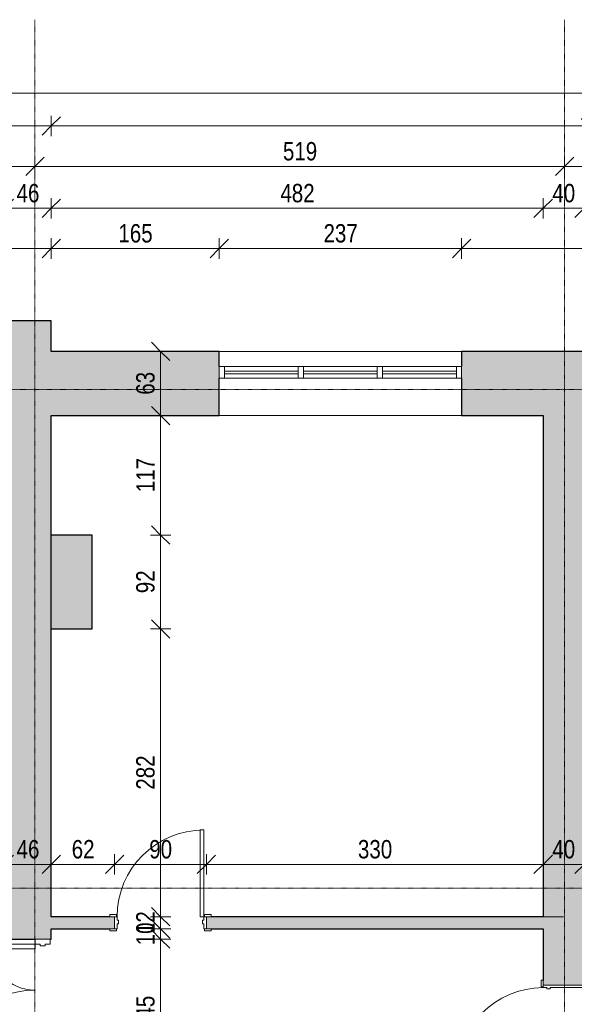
# Model space of a CAD drawing. Header units: centimetres. Extents: x 14852 to 18341, y -10824 to -8518.
# Tile 15 of 20: x 16810 to 17353, y -9483 to -8518. Entities that reach past the tile are written whole.
import ezdxf

# ---------------------------------------------------------------- set-up
doc = ezdxf.new("R2010")
doc.units = ezdxf.units.CM
doc.linetypes.add('Linia siatki', pattern=[0.9925, 0.47, -0.2175, 0.0875, -0.2175])
for name, color, linetype, lineweight in [('A-ANNO-DIMS', 211, 'Continuous', 9), ('A-ANNO-DIMS-100', 211, 'Continuous', 9), ('A-DOOR', 31, 'Continuous', 9), ('A-DOOR-FRAM', 31, 'Continuous', 18), ('A-GLAZ', 151, 'Continuous', 9), ('A-WALL', 113, 'Continuous', 9), ('A-WALL-PATT', 111, 'Continuous', 25), ('I-WALL', 2, 'Continuous', 9), ('S-GRID', 1, 'Continuous', 9)]:
    doc.layers.add(name, color=color, linetype=linetype, lineweight=lineweight)
doc.styles.add('Arial_1', font='arial.ttf', dxfattribs={"width": 0.8, "height": 18})
doc.dimstyles.new('Przekątna_-_1_8_mm_Arial', dxfattribs={"dimscale": 30.48, "dimtxt": 18.364669, "dimasz": 0.590551, "dimexe": 0.328084, "dimexo": 0.0625, "dimgap": 0.016404, "dimtad": 1, "dimdec": 0, "dimdsep": 46, "dimtxsty": 'Arial_1', "dimblk1": 'OBLIQUE', "dimblk2": 'OBLIQUE', "dimsah": 1, "dimcen": 0.09, "dimazin": 0, "dimtfac": 1, "dimtdec": 4, "dimtix": 1, "dimtmove": 0, "dimatfit": 3, "dimfxl": 0.328084, "dimfxlon": 1, "dimtvp": 1, "dimtolj": 1, "dimtzin": 0, "dimarcsym": 2})

# ---------------------------------------------------------------- blocks, each defined once
blk = doc.blocks.new('Drzwi-wewnętrzne-jednoskrzydłowe-dwupanelowe-drewniane - 900 x 2100mm-438152-6_Poziom posadzka II pietra inwentaryzacja')
at = {"layer": 'A-DOOR', "lineweight": 18}
for p, q in [((42.5, 90.68), (39, 90.68)), ((39, 90.68), (39, 5.68)), ((42.5, 5.68), (42.5, 90.68)), ((39, 5.68), (42.5, 5.68))]:
    blk.add_line(p, q, dxfattribs=at)
at = {"layer": 'A-DOOR'}
for p, q in [((-43.14, 7.68), (-49.64, 7.68)), ((-49.64, 7.68), (-49.64, 5.68)), ((-49.64, 5.68), (-43.14, 5.68)), ((-43.14, 5.68), (-43.14, 7.68)), ((49.63, 7.68), (43.13, 7.68)), ((43.13, 7.68), (43.13, 5.68)), ((43.13, 5.68), (49.63, 5.68)), ((49.63, 5.68), (49.63, 7.68)), ((-43.14, -6.32), (-49.64, -6.32)), ((-49.64, -6.32), (-49.64, -8.32)), ((-49.64, -8.32), (-43.14, -8.32)), ((-43.14, -8.32), (-43.14, -6.32)), ((49.63, -6.32), (43.13, -6.32)), ((43.13, -6.32), (43.13, -8.32)), ((43.13, -8.32), (49.63, -8.32)), ((49.63, -8.32), (49.63, -6.32))]:
    blk.add_line(p, q, dxfattribs=at)
blk.add_arc((42.5, 5.68), 85, 90, 180, dxfattribs=at)
at = {"layer": 'A-DOOR-FRAM'}
for p, q in [((-42.5, 5.68), (-45, 5.68)), ((-45, 5.68), (-45, -6.32)), ((-42.5, 2.18), (-42.5, 5.68)), ((-41.23, 2.18), (-42.5, 2.18)), ((-41.23, -1.31), (-41.23, 2.18)), ((42.5, 2.18), (41.23, 2.18)), ((41.23, 2.18), (41.23, -1.31)), ((42.5, 5.68), (42.5, 2.18)), ((45, 5.68), (42.5, 5.68)), ((45, -6.32), (45, 5.68)), ((-45, -6.32), (-42.5, -6.32)), ((-42.5, -6.32), (-42.5, -1.31)), ((-42.5, -1.31), (-41.23, -1.31)), ((41.23, -1.31), (42.5, -1.31)), ((42.5, -1.31), (42.5, -6.32)), ((42.5, -6.32), (45, -6.32))]:
    blk.add_line(p, q, dxfattribs=at)
blk = doc.blocks.new('Aluminum_2 szybowe - 160x140-603873-6_Poziom posadzka II pietra inwentaryzacja')
at = {"layer": 'A-GLAZ', "lineweight": 18}
for p, q in [((-132.08, 19.16), (-137.16, 19.16)), ((-137.16, 19.16), (-137.16, 7.73)), ((-132.08, 7.73), (-132.08, 19.16)), ((-59.7, 14.71), (-132.08, 14.71)), ((-132.08, 14.71), (-132.08, 12.17)), ((-132.08, 12.17), (-59.7, 12.17)), ((-54.62, 19.16), (-59.7, 19.16)), ((-59.7, 19.16), (-59.7, 7.73)), ((-59.7, 12.17), (-59.7, 14.71)), ((-54.62, 7.73), (-54.62, 19.16)), ((17.76, 14.71), (-54.62, 14.71)), ((-54.62, 14.71), (-54.62, 12.17)), ((-54.62, 12.17), (17.76, 12.17)), ((22.84, 19.16), (17.76, 19.16)), ((17.76, 19.16), (17.76, 7.73)), ((17.76, 12.17), (17.76, 14.71)), ((22.84, 7.73), (22.84, 19.16)), ((-137.16, 7.73), (-132.08, 7.73)), ((-59.7, 7.73), (-54.62, 7.73)), ((17.76, 7.73), (22.84, 7.73))]:
    blk.add_line(p, q, dxfattribs=at)
at = {"layer": 'A-GLAZ'}
for p, q in [((-132.08, 19.16), (-59.7, 19.16)), ((-54.62, 19.16), (17.76, 19.16)), ((-59.7, 7.73), (-132.08, 7.73)), ((17.76, 7.73), (-54.62, 7.73))]:
    blk.add_line(p, q, dxfattribs=at)
blk = doc.blocks.new('Drzwi-korytarz-niesymetryczne-wpuszczane - 1350 x 2000mm-591046-6_Poziom posadzka II pietra inwentaryzacja')
at = {"layer": 'A-DOOR', "lineweight": 18}
for p, q in [((-67.5, -6.365), (-67.5, 83.635)), ((-67.5, 83.635), (-63, 83.635)), ((-63, 83.635), (-63, -6.365)), ((67.5, 38.635), (63, 38.635)), ((63, 38.635), (63, -6.365)), ((67.5, -6.365), (67.5, 38.635)), ((-63, -6.365), (-67.5, -6.365)), ((63, -6.365), (67.5, -6.365))]:
    blk.add_line(p, q, dxfattribs=at)
at = {"layer": 'A-DOOR'}
for centre, radius, start, end in [((-67.5, -6.365), 90, 0, 90), ((67.5, -6.365), 45, 90, 180)]:
    blk.add_arc(centre, radius, start, end, dxfattribs=at)
at = {"layer": 'A-DOOR-FRAM'}
for p, q in [((-67.5, -6.365), (-72.5, -6.365)), ((-72.5, -6.365), (-72.5, -21.365)), ((-67.5, -11.34125), (-67.5, -6.365)), ((67.5, -6.365), (67.5, -11.34125)), ((72.5, -6.365), (67.5, -6.365)), ((72.5, -21.365), (72.5, -6.365)), ((-65.9125, -11.34125), (-67.5, -11.34125)), ((-67.5, -21.365), (-67.5, -16.44375)), ((-67.5, -16.44375), (-65.9125, -16.44375)), ((-65.9125, -16.44375), (-65.9125, -11.34125)), ((67.5, -11.34125), (65.9125, -11.34125)), ((65.9125, -11.34125), (65.9125, -16.44375)), ((65.9125, -16.44375), (67.5, -16.44375)), ((67.5, -16.44375), (67.5, -21.365)), ((-72.5, -21.365), (-67.5, -21.365)), ((67.5, -21.365), (72.5, -21.365))]:
    blk.add_line(p, q, dxfattribs=at)
blk = doc.blocks.new('Drzwi-wewnętrzne-jednoskrzydłowe-dwupanelowe-drewniane - 900 x 2100mm-613824-6_Poziom posadzka II pietra inwentaryzacja')
at = {"layer": 'A-DOOR'}
for p, q in [((-49.635, 22.3175), (-43.135, 22.3175)), ((-49.635, 20.3175), (-49.635, 22.3175)), ((-43.135, 20.3175), (-49.635, 20.3175)), ((-43.135, 22.3175), (-43.135, 20.3175)), ((43.135, 22.3175), (49.635, 22.3175)), ((43.135, 20.3175), (43.135, 22.3175)), ((49.635, 20.3175), (43.135, 20.3175)), ((49.635, 22.3175), (49.635, 20.3175)), ((-49.635, -19.6825), (-43.135, -19.6825)), ((-49.635, -21.6825), (-49.635, -19.6825)), ((-43.135, -21.6825), (-49.635, -21.6825)), ((-43.135, -19.6825), (-43.135, -21.6825)), ((43.135, -19.6825), (49.635, -19.6825)), ((43.135, -21.6825), (43.135, -19.6825)), ((49.635, -21.6825), (43.135, -21.6825)), ((49.635, -19.6825), (49.635, -21.6825))]:
    blk.add_line(p, q, dxfattribs=at)
at = {"layer": 'A-DOOR', "lineweight": 18}
for p, q in [((39, -19.6825), (42.5, -19.6825)), ((39, -104.6825), (39, -19.6825)), ((42.5, -19.6825), (42.5, -104.6825)), ((42.5, -104.6825), (39, -104.6825))]:
    blk.add_line(p, q, dxfattribs=at)
at = {"layer": 'A-DOOR'}
blk.add_arc((42.5, -19.6825), 85, 180, 270, dxfattribs=at)
at = {"layer": 'A-DOOR-FRAM'}
for p, q in [((-45, 20.3175), (-42.5, 20.3175)), ((-45, -19.6825), (-45, 20.3175)), ((-42.5, 20.3175), (-42.5, -12.69)), ((42.5, 20.3175), (45, 20.3175)), ((42.5, -12.69), (42.5, 20.3175)), ((45, 20.3175), (45, -19.6825)), ((-42.5, -12.69), (-41.23, -12.69)), ((-42.5, -16.1825), (-42.5, -19.6825)), ((-41.23, -16.1825), (-42.5, -16.1825)), ((-41.23, -12.69), (-41.23, -16.1825)), ((41.23, -12.69), (42.5, -12.69)), ((41.23, -16.1825), (41.23, -12.69)), ((42.5, -16.1825), (41.23, -16.1825)), ((42.5, -19.6825), (42.5, -16.1825)), ((-42.5, -19.6825), (-45, -19.6825)), ((45, -19.6825), (42.5, -19.6825))]:
    blk.add_line(p, q, dxfattribs=at)
blk = doc.blocks.new('DIMBLOCK6-6_Poziom posadzka II pietra inwentaryzacja')
at = {"layer": 'A-ANNO-DIMS-100'}
for p, q in [((16713.62, -8741.92), (16713.62, -8731.92)), ((16713.62, -8741.92), (16722.62, -8732.92)), ((16840.62, -8741.92), (16840.62, -8731.92)), ((16840.62, -8741.92), (16849.62, -8732.92)), ((16713.62, -8741.92), (16704.62, -8750.92)), ((16713.62, -8741.92), (16840.62, -8741.92)), ((16713.62, -8741.92), (16713.62, -8751.92)), ((16840.62, -8741.92), (16831.62, -8750.92)), ((16840.62, -8741.92), (16840.62, -8751.92))]:
    blk.add_line(p, q, dxfattribs=at)
at = {"layer": 'A-ANNO-DIMS-100', "color": 0, "insert": (16760.59, -8718.05), "char_height": 18, "width": 39.6677, "attachment_point": 1, "line_spacing_factor": 0.941778, "style": 'Arial_1'}
blk.add_mtext('127', dxfattribs=at)
blk = doc.blocks.new('_Oblique')
at = {"color": 0, "linetype": 'ByBlock', "lineweight": -2}
blk.add_line((-0.5, -0.5), (0.5, 0.5), dxfattribs=at)
blk = doc.blocks.new('DIMBLOCK7-6_Poziom posadzka II pietra inwentaryzacja')
at = {"layer": 'A-ANNO-DIMS-100'}
for p, q in [((16840.62, -8741.92), (16840.62, -8731.92)), ((16840.62, -8741.92), (16849.62, -8732.92)), ((17005.16, -8741.92), (17005.16, -8731.92)), ((17005.16, -8741.92), (17014.16, -8732.92)), ((16840.62, -8741.92), (16831.62, -8750.92)), ((16840.62, -8741.92), (17005.16, -8741.92)), ((16840.62, -8741.92), (16840.62, -8751.92)), ((17005.16, -8741.92), (16996.16, -8750.92)), ((17005.16, -8741.92), (17005.16, -8751.92))]:
    blk.add_line(p, q, dxfattribs=at)
at = {"layer": 'A-ANNO-DIMS-100', "color": 0, "insert": (16906.36, -8718.05), "char_height": 18, "width": 39.6677, "attachment_point": 1, "line_spacing_factor": 0.941778, "style": 'Arial_1'}
blk.add_mtext('165', dxfattribs=at)
blk = doc.blocks.new('DIMBLOCK8-6_Poziom posadzka II pietra inwentaryzacja')
at = {"layer": 'A-ANNO-DIMS-100'}
for p, q in [((17005.16, -8741.92), (17005.16, -8731.92)), ((17005.16, -8741.92), (17014.16, -8732.92)), ((17242.62, -8741.92), (17242.62, -8731.92)), ((17242.62, -8741.92), (17251.62, -8732.92)), ((17005.16, -8741.92), (16996.16, -8750.92)), ((17005.16, -8741.92), (17242.62, -8741.92)), ((17005.16, -8741.92), (17005.16, -8751.92)), ((17242.62, -8741.92), (17233.62, -8750.92)), ((17242.62, -8741.92), (17242.62, -8751.92))]:
    blk.add_line(p, q, dxfattribs=at)
at = {"layer": 'A-ANNO-DIMS-100', "color": 0, "insert": (17107.36, -8718.05), "char_height": 18, "width": 39.6677, "attachment_point": 1, "line_spacing_factor": 0.941778, "style": 'Arial_1'}
blk.add_mtext('237', dxfattribs=at)
blk = doc.blocks.new('DIMBLOCK9-6_Poziom posadzka II pietra inwentaryzacja')
at = {"layer": 'A-ANNO-DIMS-100'}
for p, q in [((17242.62, -8741.92), (17242.62, -8731.92)), ((17242.62, -8741.92), (17251.62, -8732.92)), ((17920.62, -8741.92), (17920.62, -8731.92)), ((17920.62, -8741.92), (17929.62, -8732.92)), ((17242.62, -8741.92), (17233.62, -8750.92)), ((17242.62, -8741.92), (17920.62, -8741.92)), ((17242.62, -8741.92), (17242.62, -8751.92)), ((17920.62, -8741.92), (17911.62, -8750.92)), ((17920.62, -8741.92), (17920.62, -8751.92))]:
    blk.add_line(p, q, dxfattribs=at)
at = {"layer": 'A-ANNO-DIMS-100', "color": 0, "insert": (17565.09, -8718.05), "char_height": 18, "width": 39.6677, "attachment_point": 1, "line_spacing_factor": 0.941778, "style": 'Arial_1'}
blk.add_mtext('678', dxfattribs=at)
blk = doc.blocks.new('DIMBLOCK18-6_Poziom posadzka II pietra inwentaryzacja')
at = {"layer": 'A-ANNO-DIMS-100'}
for p, q in [((16794.62, -8702.51), (16794.62, -8692.51)), ((16840.62, -8702.51), (16840.62, -8692.51)), ((16794.62, -8702.51), (16785.62, -8711.51)), ((16794.62, -8702.51), (16803.62, -8693.51)), ((16794.62, -8702.51), (16840.62, -8702.51)), ((16794.62, -8702.51), (16794.62, -8712.51)), ((16840.62, -8702.51), (16831.62, -8711.51)), ((16840.62, -8702.51), (16849.62, -8693.51)), ((16840.62, -8702.51), (16840.62, -8712.51))]:
    blk.add_line(p, q, dxfattribs=at)
at = {"layer": 'A-ANNO-DIMS-100', "color": 0, "insert": (16806.6, -8678.64), "char_height": 18, "width": 26.4451, "attachment_point": 1, "line_spacing_factor": 0.941778, "style": 'Arial_1'}
blk.add_mtext('46', dxfattribs=at)
blk = doc.blocks.new('DIMBLOCK19-6_Poziom posadzka II pietra inwentaryzacja')
at = {"layer": 'A-ANNO-DIMS-100'}
for p, q in [((16840.62, -8702.51), (16840.62, -8692.51)), ((17322.62, -8702.51), (17322.62, -8692.51)), ((16840.62, -8702.51), (16831.62, -8711.51)), ((16840.62, -8702.51), (16849.62, -8693.51)), ((16840.62, -8702.51), (17322.62, -8702.51)), ((16840.62, -8702.51), (16840.62, -8712.51)), ((17322.62, -8702.51), (17313.62, -8711.51)), ((17322.62, -8702.51), (17331.62, -8693.51)), ((17322.62, -8702.51), (17322.62, -8712.51))]:
    blk.add_line(p, q, dxfattribs=at)
at = {"layer": 'A-ANNO-DIMS-100', "color": 0, "insert": (17065.09, -8678.64), "char_height": 18, "width": 39.6677, "attachment_point": 1, "line_spacing_factor": 0.941778, "style": 'Arial_1'}
blk.add_mtext('482', dxfattribs=at)
blk = doc.blocks.new('DIMBLOCK20-6_Poziom posadzka II pietra inwentaryzacja')
at = {"layer": 'A-ANNO-DIMS-100'}
for p, q in [((17322.62, -8702.51), (17322.62, -8692.51)), ((17362.62, -8702.51), (17362.62, -8692.51)), ((17322.62, -8702.51), (17313.62, -8711.51)), ((17322.62, -8702.51), (17331.62, -8693.51)), ((17322.62, -8702.51), (17362.62, -8702.51)), ((17322.62, -8702.51), (17322.62, -8712.51)), ((17362.62, -8702.51), (17353.62, -8711.51)), ((17362.62, -8702.51), (17371.62, -8693.51)), ((17362.62, -8702.51), (17362.62, -8712.51))]:
    blk.add_line(p, q, dxfattribs=at)
at = {"layer": 'A-ANNO-DIMS-100', "color": 0, "insert": (17331.6, -8678.64), "char_height": 18, "width": 26.4451, "attachment_point": 1, "line_spacing_factor": 0.941778, "style": 'Arial_1'}
blk.add_mtext('40', dxfattribs=at)
blk = doc.blocks.new('DIMBLOCK27-6_Poziom posadzka II pietra inwentaryzacja')
at = {"layer": 'A-ANNO-DIMS-100'}
for p, q in [((16475.62, -8661.49), (16475.62, -8651.49)), ((16475.62, -8661.49), (16484.62, -8652.49)), ((16824.62, -8661.49), (16824.62, -8651.49)), ((16824.62, -8661.49), (16833.62, -8652.49)), ((16475.62, -8661.49), (16466.62, -8670.49)), ((16475.62, -8661.49), (16824.62, -8661.49)), ((16475.62, -8661.49), (16475.62, -8671.49)), ((16824.62, -8661.49), (16815.62, -8670.49)), ((16824.62, -8661.49), (16824.62, -8671.49))]:
    blk.add_line(p, q, dxfattribs=at)
at = {"layer": 'A-ANNO-DIMS-100', "color": 0, "insert": (16633.59, -8637.62), "char_height": 18, "width": 39.6677, "attachment_point": 1, "line_spacing_factor": 0.941778, "style": 'Arial_1'}
blk.add_mtext('349', dxfattribs=at)
blk = doc.blocks.new('DIMBLOCK28-6_Poziom posadzka II pietra inwentaryzacja')
at = {"layer": 'A-ANNO-DIMS-100'}
for p, q in [((16824.62, -8661.49), (16824.62, -8651.49)), ((16824.62, -8661.49), (16833.62, -8652.49)), ((17343.62, -8661.49), (17343.62, -8651.49)), ((17343.62, -8661.49), (17352.62, -8652.49)), ((16824.62, -8661.49), (16815.62, -8670.49)), ((16824.62, -8661.49), (17343.62, -8661.49)), ((16824.62, -8661.49), (16824.62, -8671.49)), ((17343.62, -8661.49), (17334.62, -8670.49)), ((17343.62, -8661.49), (17343.62, -8671.49))]:
    blk.add_line(p, q, dxfattribs=at)
at = {"layer": 'A-ANNO-DIMS-100', "color": 0, "insert": (17067.59, -8637.62), "char_height": 18, "width": 39.6677, "attachment_point": 1, "line_spacing_factor": 0.941778, "style": 'Arial_1'}
blk.add_mtext('519', dxfattribs=at)
blk = doc.blocks.new('DIMBLOCK29-6_Poziom posadzka II pietra inwentaryzacja')
at = {"layer": 'A-ANNO-DIMS-100'}
for p, q in [((17343.62, -8661.49), (17343.62, -8651.49)), ((17343.62, -8661.49), (17352.62, -8652.49)), ((17883.12, -8661.49), (17883.12, -8651.49)), ((17883.12, -8661.49), (17892.12, -8652.49)), ((17343.62, -8661.49), (17334.62, -8670.49)), ((17343.62, -8661.49), (17883.12, -8661.49)), ((17343.62, -8661.49), (17343.62, -8671.49)), ((17883.12, -8661.49), (17874.12, -8670.49)), ((17883.12, -8661.49), (17883.12, -8671.49))]:
    blk.add_line(p, q, dxfattribs=at)
at = {"layer": 'A-ANNO-DIMS-100', "color": 0, "insert": (17596.84, -8637.62), "char_height": 18, "width": 39.6677, "attachment_point": 1, "line_spacing_factor": 0.941778, "style": 'Arial_1'}
blk.add_mtext('540', dxfattribs=at)
blk = doc.blocks.new('DIMBLOCK32-6_Poziom posadzka II pietra inwentaryzacja')
at = {"layer": 'A-ANNO-DIMS-100'}
for p, q in [((16193.62, -8621.77), (16193.62, -8611.77)), ((16193.62, -8621.77), (16202.62, -8612.77)), ((16840.62, -8621.77), (16840.62, -8611.77)), ((16840.62, -8621.77), (16849.62, -8612.77)), ((16193.62, -8621.77), (16184.62, -8630.77)), ((16193.62, -8621.77), (16840.62, -8621.77)), ((16193.62, -8621.77), (16193.62, -8631.77)), ((16840.62, -8621.77), (16831.62, -8630.77)), ((16840.62, -8621.77), (16840.62, -8631.77))]:
    blk.add_line(p, q, dxfattribs=at)
at = {"layer": 'A-ANNO-DIMS-100', "color": 0, "insert": (16500.59, -8597.9), "char_height": 18, "width": 39.6677, "attachment_point": 1, "line_spacing_factor": 0.941778, "style": 'Arial_1'}
blk.add_mtext('647', dxfattribs=at)
blk = doc.blocks.new('DIMBLOCK33-6_Poziom posadzka II pietra inwentaryzacja')
at = {"layer": 'A-ANNO-DIMS-100'}
for p, q in [((16840.62, -8621.77), (16840.62, -8611.77)), ((16840.62, -8621.77), (16849.62, -8612.77)), ((17920.62, -8621.77), (17920.62, -8611.77)), ((17920.62, -8621.77), (17929.62, -8612.77)), ((16840.62, -8621.77), (16831.62, -8630.77)), ((16840.62, -8621.77), (17920.62, -8621.77)), ((16840.62, -8621.77), (16840.62, -8631.77)), ((17920.62, -8621.77), (17911.62, -8630.77)), ((17920.62, -8621.77), (17920.62, -8631.77))]:
    blk.add_line(p, q, dxfattribs=at)
at = {"layer": 'A-ANNO-DIMS-100', "color": 0, "insert": (17358.58, -8597.9), "char_height": 18, "width": 52.8902, "attachment_point": 1, "line_spacing_factor": 0.941778, "style": 'Arial_1'}
blk.add_mtext('1080', dxfattribs=at)
blk = doc.blocks.new('DIMBLOCK34-6_Poziom posadzka II pietra inwentaryzacja')
at = {"layer": 'A-ANNO-DIMS-100'}
for p, q in [((15120.62, -8589.69), (15120.62, -8579.69)), ((15120.62, -8589.69), (15129.62, -8580.69)), ((17920.62, -8589.69), (17920.62, -8579.69)), ((17920.62, -8589.69), (17929.62, -8580.69)), ((15120.62, -8589.69), (15111.62, -8598.69)), ((15120.62, -8589.69), (17920.62, -8589.69)), ((15120.62, -8589.69), (15120.62, -8599.69)), ((17920.62, -8589.69), (17911.62, -8598.69)), ((17920.62, -8589.69), (17920.62, -8599.69))]:
    blk.add_line(p, q, dxfattribs=at)
at = {"layer": 'A-ANNO-DIMS-100', "color": 0, "insert": (16498.58, -8565.83), "char_height": 18, "width": 52.8902, "attachment_point": 1, "line_spacing_factor": 0.941778, "style": 'Arial_1'}
blk.add_mtext('2800', dxfattribs=at)
blk = doc.blocks.new('DIMBLOCK158-6_Poziom posadzka II pietra inwentaryzacja')
at = {"layer": 'A-ANNO-DIMS-100'}
for p, q in [((16794.62, -9345.47), (16794.62, -9335.47)), ((16794.62, -9345.47), (16803.62, -9336.47)), ((16840.62, -9345.47), (16840.62, -9335.47)), ((16840.62, -9345.47), (16849.62, -9336.47)), ((16794.62, -9345.47), (16785.62, -9354.47)), ((16794.62, -9345.47), (16840.62, -9345.47)), ((16794.62, -9345.47), (16794.62, -9355.47)), ((16840.62, -9345.47), (16831.62, -9354.47)), ((16840.62, -9345.47), (16840.62, -9355.47))]:
    blk.add_line(p, q, dxfattribs=at)
at = {"layer": 'A-ANNO-DIMS-100', "color": 0, "insert": (16806.6, -9321.6), "char_height": 18, "width": 26.4451, "attachment_point": 1, "line_spacing_factor": 0.941778, "style": 'Arial_1'}
blk.add_mtext('46', dxfattribs=at)
blk = doc.blocks.new('DIMBLOCK159-6_Poziom posadzka II pietra inwentaryzacja')
at = {"layer": 'A-ANNO-DIMS-100'}
for p, q in [((16840.62, -9345.47), (16840.62, -9335.47)), ((16840.62, -9345.47), (16849.62, -9336.47)), ((16902.62, -9345.47), (16902.62, -9335.47)), ((16902.62, -9345.47), (16911.62, -9336.47)), ((16840.62, -9345.47), (16831.62, -9354.47)), ((16840.62, -9345.47), (16902.62, -9345.47)), ((16840.62, -9345.47), (16840.62, -9355.47)), ((16902.62, -9345.47), (16893.62, -9354.47)), ((16902.62, -9345.47), (16902.62, -9355.47))]:
    blk.add_line(p, q, dxfattribs=at)
at = {"layer": 'A-ANNO-DIMS-100', "color": 0, "insert": (16860.6, -9321.6), "char_height": 18, "width": 26.4451, "attachment_point": 1, "line_spacing_factor": 0.941778, "style": 'Arial_1'}
blk.add_mtext('62', dxfattribs=at)
blk = doc.blocks.new('DIMBLOCK160-6_Poziom posadzka II pietra inwentaryzacja')
at = {"layer": 'A-ANNO-DIMS-100'}
for p, q in [((16902.62, -9345.47), (16902.62, -9335.47)), ((16902.62, -9345.47), (16911.62, -9336.47)), ((16992.62, -9345.47), (16992.62, -9335.47)), ((16992.62, -9345.47), (17001.62, -9336.47)), ((16902.62, -9345.47), (16893.62, -9354.47)), ((16902.62, -9345.47), (16992.62, -9345.47)), ((16902.62, -9345.47), (16902.62, -9355.47)), ((16992.62, -9345.47), (16983.62, -9354.47)), ((16992.62, -9345.47), (16992.62, -9355.47))]:
    blk.add_line(p, q, dxfattribs=at)
at = {"layer": 'A-ANNO-DIMS-100', "color": 0, "insert": (16936.6, -9321.6), "char_height": 18, "width": 26.4451, "attachment_point": 1, "line_spacing_factor": 0.941778, "style": 'Arial_1'}
blk.add_mtext('90', dxfattribs=at)
blk = doc.blocks.new('DIMBLOCK161-6_Poziom posadzka II pietra inwentaryzacja')
at = {"layer": 'A-ANNO-DIMS-100'}
for p, q in [((16992.62, -9345.47), (16992.62, -9335.47)), ((16992.62, -9345.47), (17001.62, -9336.47)), ((17322.62, -9345.47), (17322.62, -9335.47)), ((17322.62, -9345.47), (17331.62, -9336.47)), ((16992.62, -9345.47), (16983.62, -9354.47)), ((16992.62, -9345.47), (17322.62, -9345.47)), ((16992.62, -9345.47), (16992.62, -9355.47)), ((17322.62, -9345.47), (17313.62, -9354.47)), ((17322.62, -9345.47), (17322.62, -9355.47))]:
    blk.add_line(p, q, dxfattribs=at)
at = {"layer": 'A-ANNO-DIMS-100', "color": 0, "insert": (17141.09, -9321.6), "char_height": 18, "width": 39.6677, "attachment_point": 1, "line_spacing_factor": 0.941778, "style": 'Arial_1'}
blk.add_mtext('330', dxfattribs=at)
blk = doc.blocks.new('DIMBLOCK162-6_Poziom posadzka II pietra inwentaryzacja')
at = {"layer": 'A-ANNO-DIMS-100'}
for p, q in [((17322.62, -9345.47), (17322.62, -9335.47)), ((17322.62, -9345.47), (17331.62, -9336.47)), ((17362.62, -9345.47), (17362.62, -9335.47)), ((17362.62, -9345.47), (17371.62, -9336.47)), ((17322.62, -9345.47), (17313.62, -9354.47)), ((17322.62, -9345.47), (17362.62, -9345.47)), ((17322.62, -9345.47), (17322.62, -9355.47)), ((17362.62, -9345.47), (17353.62, -9354.47)), ((17362.62, -9345.47), (17362.62, -9355.47))]:
    blk.add_line(p, q, dxfattribs=at)
at = {"layer": 'A-ANNO-DIMS-100', "color": 0, "insert": (17331.6, -9321.6), "char_height": 18, "width": 26.4451, "attachment_point": 1, "line_spacing_factor": 0.941778, "style": 'Arial_1'}
blk.add_mtext('40', dxfattribs=at)
blk = doc.blocks.new('DIMBLOCK249-6_Poziom posadzka II pietra inwentaryzacja')
at = {"layer": 'A-ANNO-DIMS-100'}
for p, q in [((16947.65, -9418.71), (16938.65, -9409.71)), ((16947.65, -9418.71), (16937.65, -9418.71)), ((16947.65, -9563.71), (16947.65, -9418.71)), ((16947.65, -9418.71), (16956.65, -9427.71)), ((16947.65, -9418.71), (16957.65, -9418.71)), ((16947.65, -9563.71), (16938.65, -9554.71)), ((16947.65, -9563.71), (16937.65, -9563.71)), ((16947.65, -9563.71), (16956.65, -9572.71)), ((16947.65, -9563.71), (16957.65, -9563.71))]:
    blk.add_line(p, q, dxfattribs=at)
at = {"layer": 'A-ANNO-DIMS-100', "color": 0, "insert": (16923.78, -9507.74), "char_height": 18, "width": 39.6677, "attachment_point": 1, "rotation": 90, "line_spacing_factor": 0.941778, "style": 'Arial_1'}
blk.add_mtext('145', dxfattribs=at)
blk = doc.blocks.new('DIMBLOCK250-6_Poziom posadzka II pietra inwentaryzacja')
at = {"layer": 'A-ANNO-DIMS-100'}
for p, q in [((16947.65, -9408.71), (16938.65, -9399.71)), ((16947.65, -9408.71), (16937.65, -9408.71)), ((16947.65, -9418.71), (16938.65, -9409.71)), ((16947.65, -9418.71), (16947.65, -9408.71)), ((16947.65, -9408.71), (16956.65, -9417.71)), ((16947.65, -9408.71), (16957.65, -9408.71)), ((16947.65, -9418.71), (16937.65, -9418.71)), ((16947.65, -9418.71), (16956.65, -9427.71)), ((16947.65, -9418.71), (16957.65, -9418.71))]:
    blk.add_line(p, q, dxfattribs=at)
at = {"layer": 'A-ANNO-DIMS-100', "color": 0, "insert": (16923.78, -9424.73), "char_height": 18, "width": 26.4451, "attachment_point": 1, "rotation": 90, "line_spacing_factor": 0.941778, "style": 'Arial_1'}
blk.add_mtext('10', dxfattribs=at)
blk = doc.blocks.new('DIMBLOCK251-6_Poziom posadzka II pietra inwentaryzacja')
at = {"layer": 'A-ANNO-DIMS-100'}
for p, q in [((16947.65, -9396.71), (16938.65, -9387.71)), ((16947.65, -9396.71), (16937.65, -9396.71)), ((16947.65, -9408.71), (16947.65, -9396.71)), ((16947.65, -9396.71), (16956.65, -9405.71)), ((16947.65, -9396.71), (16957.65, -9396.71)), ((16947.65, -9408.71), (16938.65, -9399.71)), ((16947.65, -9408.71), (16937.65, -9408.71)), ((16947.65, -9408.71), (16956.65, -9417.71)), ((16947.65, -9408.71), (16957.65, -9408.71))]:
    blk.add_line(p, q, dxfattribs=at)
at = {"layer": 'A-ANNO-DIMS-100', "color": 0, "insert": (16923.78, -9413.73), "char_height": 18, "width": 26.4451, "attachment_point": 1, "rotation": 90, "line_spacing_factor": 0.941778, "style": 'Arial_1'}
blk.add_mtext('12', dxfattribs=at)
blk = doc.blocks.new('DIMBLOCK252-6_Poziom posadzka II pietra inwentaryzacja')
at = {"layer": 'A-ANNO-DIMS-100'}
for p, q in [((16947.65, -9114.71), (16938.65, -9105.71)), ((16947.65, -9114.71), (16937.65, -9114.71)), ((16947.65, -9396.71), (16947.65, -9114.71)), ((16947.65, -9114.71), (16956.65, -9123.71)), ((16947.65, -9114.71), (16957.65, -9114.71)), ((16947.65, -9396.71), (16938.65, -9387.71)), ((16947.65, -9396.71), (16937.65, -9396.71)), ((16947.65, -9396.71), (16956.65, -9405.71)), ((16947.65, -9396.71), (16957.65, -9396.71))]:
    blk.add_line(p, q, dxfattribs=at)
at = {"layer": 'A-ANNO-DIMS-100', "color": 0, "insert": (16923.78, -9272.24), "char_height": 18, "width": 39.6677, "attachment_point": 1, "rotation": 90, "line_spacing_factor": 0.941778, "style": 'Arial_1'}
blk.add_mtext('282', dxfattribs=at)
blk = doc.blocks.new('DIMBLOCK253-6_Poziom posadzka II pietra inwentaryzacja')
at = {"layer": 'A-ANNO-DIMS-100'}
for p, q in [((16947.65, -9022.71), (16938.65, -9013.71)), ((16947.65, -9022.71), (16937.65, -9022.71)), ((16947.65, -9114.71), (16947.65, -9022.71)), ((16947.65, -9022.71), (16956.65, -9031.71)), ((16947.65, -9022.71), (16957.65, -9022.71)), ((16947.65, -9114.71), (16938.65, -9105.71)), ((16947.65, -9114.71), (16937.65, -9114.71)), ((16947.65, -9114.71), (16956.65, -9123.71)), ((16947.65, -9114.71), (16957.65, -9114.71))]:
    blk.add_line(p, q, dxfattribs=at)
at = {"layer": 'A-ANNO-DIMS-100', "color": 0, "insert": (16923.78, -9079.73), "char_height": 18, "width": 26.4451, "attachment_point": 1, "rotation": 90, "line_spacing_factor": 0.941778, "style": 'Arial_1'}
blk.add_mtext('92', dxfattribs=at)
blk = doc.blocks.new('DIMBLOCK254-6_Poziom posadzka II pietra inwentaryzacja')
at = {"layer": 'A-ANNO-DIMS-100'}
for p, q in [((16947.65, -8905.71), (16938.65, -8896.71)), ((16947.65, -8905.71), (16937.65, -8905.71)), ((16947.65, -9022.71), (16947.65, -8905.71)), ((16947.65, -8905.71), (16956.65, -8914.71)), ((16947.65, -8905.71), (16957.65, -8905.71)), ((16947.65, -9022.71), (16938.65, -9013.71)), ((16947.65, -9022.71), (16937.65, -9022.71)), ((16947.65, -9022.71), (16956.65, -9031.71)), ((16947.65, -9022.71), (16957.65, -9022.71))]:
    blk.add_line(p, q, dxfattribs=at)
at = {"layer": 'A-ANNO-DIMS-100', "color": 0, "insert": (16923.78, -8980.74), "char_height": 18, "width": 39.6677, "attachment_point": 1, "rotation": 90, "line_spacing_factor": 0.941778, "style": 'Arial_1'}
blk.add_mtext('117', dxfattribs=at)
blk = doc.blocks.new('DIMBLOCK255-6_Poziom posadzka II pietra inwentaryzacja')
at = {"layer": 'A-ANNO-DIMS-100'}
for p, q in [((16947.65, -8842.71), (16938.65, -8833.71)), ((16947.65, -8842.71), (16937.65, -8842.71)), ((16947.65, -8905.71), (16947.65, -8842.71)), ((16947.65, -8842.71), (16956.65, -8851.71)), ((16947.65, -8842.71), (16957.65, -8842.71)), ((16947.65, -8905.71), (16938.65, -8896.71)), ((16947.65, -8905.71), (16937.65, -8905.71)), ((16947.65, -8905.71), (16956.65, -8914.71)), ((16947.65, -8905.71), (16957.65, -8905.71))]:
    blk.add_line(p, q, dxfattribs=at)
at = {"layer": 'A-ANNO-DIMS-100', "color": 0, "insert": (16923.78, -8885.23), "char_height": 18, "width": 26.4451, "attachment_point": 1, "rotation": 90, "line_spacing_factor": 0.941778, "style": 'Arial_1'}
blk.add_mtext('63', dxfattribs=at)

msp = doc.modelspace()

# ---------------------------------------------------------------- hatches: boundary and pattern name
at = {"layer": 'A-WALL-PATT', "lineweight": 9}
h = msp.add_hatch(color=256, dxfattribs=at)
h.paths.add_polyline_path([(16794.62, -10352.71), (16840.62, -10352.71), (16840.62, -9563.71), (16794.62, -9563.71), (16794.62, -10350.71)])
h.paths.add_polyline_path([(16839.62, -9418.71), (16840.62, -9418.71), (16840.62, -8812.71), (16794.62, -8812.71), (16794.62, -9418.71), (16834.7, -9418.71)])
h = msp.add_hatch(color=256, dxfattribs=at)
h.paths.add_polyline_path([(17340.62, -8905.71), (17340.62, -8842.71), (17242.62, -8842.71), (17242.62, -8905.71), (17322.62, -8905.71)])
h.paths.add_polyline_path([(16840.62, -8905.71), (17005.16, -8905.71), (17005.16, -8842.71), (16840.62, -8842.71), (16840.62, -8869.14)])
for points in [[(17857.62, -8905.71), (17857.62, -8842.71), (17340.62, -8842.71), (17340.62, -8905.71), (17499.49, -8905.71)], [(16880.62, -9114.71), (16880.62, -9022.71), (16840.62, -9022.71), (16840.62, -9114.71)]]:
    msp.add_hatch(color=256, dxfattribs=at).paths.add_polyline_path(points)
h = msp.add_hatch(color=256, dxfattribs=at)
h.paths.add_polyline_path([(17342.62, -10352.71), (17362.62, -10352.71), (17362.62, -9553.71), (17322.62, -9553.71), (17322.62, -10352.71)])
h.paths.add_polyline_path([(17326.12, -9463.71), (17362.62, -9463.71), (17362.62, -9408.71), (17322.62, -9408.71), (17322.62, -9463.71)])
h.paths.add_polyline_path([(17362.62, -9396.71), (17362.62, -8905.71), (17322.62, -8905.71), (17322.62, -9396.71), (17342.62, -9396.71)])
h = msp.add_hatch(color=256, dxfattribs=at)
h.paths.add_polyline_path([(17322.62, -9408.71), (17342.62, -9408.71), (17342.62, -9396.71), (16992.62, -9396.71), (16992.62, -9408.71), (17274.41, -9408.71)])
h.paths.add_polyline_path([(16897.99, -9408.71), (16902.62, -9408.71), (16902.62, -9396.71), (16840.62, -9396.71), (16840.62, -9408.71)])
h = msp.add_hatch(color=256, dxfattribs=at)
h.paths.add_polyline_path([(17499.49, -9408.71), (17603.95, -9408.71), (17603.95, -9396.71), (17463.95, -9396.71), (17463.95, -9408.71), (17468.59, -9408.71)])
h.paths.add_polyline_path([(17342.62, -9408.71), (17373.95, -9408.71), (17373.95, -9396.71), (17342.62, -9396.71)])

# ---------------------------------------------------------------- linework, layer by layer
at = {"layer": 'A-WALL', "lineweight": 25}
for p, q in [((16840.62, -8812.71), (16713.62, -8812.71)), ((16840.62, -8842.71), (16840.62, -8812.71)), ((17005.16, -8842.71), (16840.62, -8842.71)), ((17005.16, -8857.71), (17005.16, -8842.71)), ((17920.62, -8842.71), (17242.62, -8842.71)), ((17242.62, -8842.71), (17242.62, -8857.71)), ((17005.16, -8905.71), (17005.16, -8869.14)), ((17242.62, -8869.14), (17242.62, -8905.71)), ((16840.62, -9396.71), (16840.62, -8905.71)), ((16840.62, -8905.71), (17005.16, -8905.71)), ((17242.62, -8905.71), (17322.62, -8905.71)), ((16897.99, -9396.71), (16840.62, -9396.71)), ((17322.62, -9396.71), (16997.26, -9396.71)), ((16840.62, -9418.71), (16840.62, -9408.71)), ((16840.62, -9408.71), (16897.99, -9408.71)), ((16997.26, -9408.71), (17322.62, -9408.71)), ((16794.62, -9418.71), (16824.62, -9418.71)), ((16839.62, -9418.71), (16840.62, -9418.71))]:
    msp.add_line(p, q, dxfattribs=at)
at = {"layer": 'A-WALL'}
for p, q in [((17005.16, -8842.71), (17242.62, -8842.71)), ((17242.62, -8905.71), (17005.16, -8905.71)), ((17322.62, -9396.71), (17342.62, -9396.71))]:
    msp.add_line(p, q, dxfattribs=at)
at = {"layer": 'I-WALL', "lineweight": 25}
for p, q in [((17322.62, -8905.71), (17322.62, -9396.71)), ((16880.62, -9022.71), (16840.62, -9022.71)), ((16880.62, -9114.71), (16880.62, -9022.71)), ((16840.62, -9114.71), (16880.62, -9114.71)), ((17322.62, -9408.71), (17322.62, -9459.08))]:
    msp.add_line(p, q, dxfattribs=at)
at = {"layer": 'S-GRID', "linetype": 'Linia siatki'}
for p, q in [((16824.62, -8517.72), (16824.62, -10764.35)), ((17343.62, -8517.72), (17343.62, -10764.35)), ((14852.38, -8880.21), (18281.26, -8880.21)), ((14852.38, -9368.71), (18281.26, -9368.71))]:
    msp.add_line(p, q, dxfattribs=at)

# ---------------------------------------------------------------- block references
at = {"layer": 'A-DOOR'}
msp.add_blockref('Drzwi-wewnętrzne-jednoskrzydłowe-dwupanelowe-drewniane - 900 x 2100mm-438152-6_Poziom posadzka II pietra inwentaryzacja', (16947.62, -9402.4), dxfattribs=at)
for name, p, rotation in [('Drzwi-korytarz-niesymetryczne-wpuszczane - 1350 x 2000mm-591046-6_Poziom posadzka II pietra inwentaryzacja', (16818.26, -9491.21), 89.99999999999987), ('Drzwi-wewnętrzne-jednoskrzydłowe-dwupanelowe-drewniane - 900 x 2100mm-613824-6_Poziom posadzka II pietra inwentaryzacja', (17342.31, -9508.71), 269.9999999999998)]:
    msp.add_blockref(name, p, dxfattribs=dict(at, rotation=rotation))
at = {"layer": 'A-GLAZ'}
for p in [(17142.32, -8876.87), (17219.78, -8876.87)]:
    msp.add_blockref('Aluminum_2 szybowe - 160x140-603873-6_Poziom posadzka II pietra inwentaryzacja', p, dxfattribs=at)

# ---------------------------------------------------------------- dimensions: what is measured, and where the dimension line sits
at = {"layer": 'A-ANNO-DIMS'}
for base, p1, p2, override, picture, middle in [((17920.62, -8589.69), (15120.62, -8599.69), (17920.62, -8599.69), {"dimpost": '<>', "dimfxl": 2800}, 'DIMBLOCK34-6_Poziom posadzka II pietra inwentaryzacja', (16520.62, -8580)), ((16840.62, -8621.77), (16193.62, -8631.77), (16840.62, -8631.77), {"dimpost": '<>', "dimfxl": 647}, 'DIMBLOCK32-6_Poziom posadzka II pietra inwentaryzacja', (16517.12, -8612.08)), ((17920.62, -8621.77), (16840.62, -8631.77), (17920.62, -8631.77), {"dimpost": '<>', "dimfxl": 1080}, 'DIMBLOCK33-6_Poziom posadzka II pietra inwentaryzacja', (17380.62, -8612.08)), ((16824.62, -8661.49), (16475.62, -8651.49), (16824.62, -8651.49), {"dimpost": '<>', "dimfxl": 349}, 'DIMBLOCK27-6_Poziom posadzka II pietra inwentaryzacja', (16650.12, -8651.79)), ((17343.62, -8661.49), (16824.62, -8651.49), (17343.62, -8651.49), {"dimpost": '<>', "dimfxl": 519}, 'DIMBLOCK28-6_Poziom posadzka II pietra inwentaryzacja', (17084.12, -8651.8)), ((17883.12255481, -8661.48902602), (17343.62255481, -8651.48902602), (17883.12255481, -8651.48902602), {"dimpost": '<>', "dimfxl": 539.5}, 'DIMBLOCK29-6_Poziom posadzka II pietra inwentaryzacja', (17613.37255481, -8651.79871218)), ((16840.62, -8702.51), (16794.62, -8712.51), (16840.62, -8712.51), {"dimpost": '<>', "dimfxl": 46}, 'DIMBLOCK18-6_Poziom posadzka II pietra inwentaryzacja', (16817.62, -8692.82)), ((17322.62, -8702.51), (16840.62, -8712.51), (17322.62, -8712.51), {"dimpost": '<>', "dimfxl": 482}, 'DIMBLOCK19-6_Poziom posadzka II pietra inwentaryzacja', (17081.62, -8692.82)), ((17362.62, -8702.51), (17322.62, -8712.51), (17362.62, -8712.51), {"dimpost": '<>', "dimfxl": 40}, 'DIMBLOCK20-6_Poziom posadzka II pietra inwentaryzacja', (17342.62, -8692.82)), ((16840.62, -8741.92), (16713.62, -8751.92), (16840.62, -8751.92), {"dimpost": '<>', "dimfxl": 127}, 'DIMBLOCK6-6_Poziom posadzka II pietra inwentaryzacja', (16777.12, -8732.39)), ((17005.16, -8741.92), (16840.62, -8751.92), (17005.16, -8751.92), {"dimpost": '<>', "dimfxl": 164.54}, 'DIMBLOCK7-6_Poziom posadzka II pietra inwentaryzacja', (16922.89, -8732.23)), ((17242.62, -8741.92), (17005.16, -8751.92), (17242.62, -8751.92), {"dimpost": '<>', "dimfxl": 237.46}, 'DIMBLOCK8-6_Poziom posadzka II pietra inwentaryzacja', (17123.89, -8732.23)), ((17920.62, -8741.92), (17242.62, -8751.92), (17920.62, -8751.92), {"dimpost": '<>', "dimfxl": 678}, 'DIMBLOCK9-6_Poziom posadzka II pietra inwentaryzacja', (17581.62, -8732.23)), ((16840.62, -9345.47), (16794.62, -9335.47), (16840.62, -9335.47), {"dimpost": '<>', "dimfxl": 46}, 'DIMBLOCK158-6_Poziom posadzka II pietra inwentaryzacja', (16817.62, -9335.78)), ((16902.62, -9345.47), (16840.62, -9335.47), (16902.62, -9335.47), {"dimpost": '<>', "dimfxl": 62}, 'DIMBLOCK159-6_Poziom posadzka II pietra inwentaryzacja', (16871.62, -9335.78)), ((16992.62, -9345.47), (16902.62, -9335.47), (16992.62, -9335.47), {"dimpost": '<>', "dimfxl": 90}, 'DIMBLOCK160-6_Poziom posadzka II pietra inwentaryzacja', (16947.62, -9335.78)), ((17322.62, -9345.47), (16992.62, -9335.47), (17322.62, -9335.47), {"dimpost": '<>', "dimfxl": 330}, 'DIMBLOCK161-6_Poziom posadzka II pietra inwentaryzacja', (17157.62, -9335.77)), ((17362.62, -9345.47), (17322.62, -9335.47), (17362.62, -9335.47), {"dimpost": '<>', "dimfxl": 40}, 'DIMBLOCK162-6_Poziom posadzka II pietra inwentaryzacja', (17342.62, -9335.78))]:
    dim = msp.add_linear_dim(base=base, p1=p1, p2=p2, dimstyle='Przekątna_-_1_8_mm_Arial', override=override, dxfattribs=at)
    dim.commit()
    dim.dimension.update_dxf_attribs({"geometry": picture, "text_midpoint": middle})
for base, p1, p2, override, picture, middle in [((16947.65, -8842.71), (16937.65, -8905.71), (16937.65, -8842.71), {"dimpost": '<>', "dimfxl": 63}, 'DIMBLOCK255-6_Poziom posadzka II pietra inwentaryzacja', (16937.95, -8874.21)), ((16947.65, -8905.71), (16937.65, -9022.71), (16937.65, -8905.71), {"dimpost": '<>', "dimfxl": 117}, 'DIMBLOCK254-6_Poziom posadzka II pietra inwentaryzacja', (16938.11, -8964.21)), ((16947.65, -9022.71), (16937.65, -9114.71), (16937.65, -9022.71), {"dimpost": '<>', "dimfxl": 92}, 'DIMBLOCK253-6_Poziom posadzka II pietra inwentaryzacja', (16937.96, -9068.71)), ((16947.65, -9114.71), (16937.65, -9396.71), (16937.65, -9114.71), {"dimpost": '<>', "dimfxl": 282}, 'DIMBLOCK252-6_Poziom posadzka II pietra inwentaryzacja', (16937.96, -9255.71)), ((16947.65, -9396.71), (16937.65, -9408.71), (16937.65, -9396.71), {"dimpost": '<>', "dimfxl": 12}, 'DIMBLOCK251-6_Poziom posadzka II pietra inwentaryzacja', (16938.11, -9402.71)), ((16947.65, -9408.71), (16937.65, -9418.71), (16937.65, -9408.71), {"dimpost": '<>', "dimfxl": 10}, 'DIMBLOCK250-6_Poziom posadzka II pietra inwentaryzacja', (16937.96, -9413.71)), ((16947.65, -9418.71), (16937.65, -9563.71), (16937.65, -9418.71), {"dimpost": '<>', "dimfxl": 145}, 'DIMBLOCK249-6_Poziom posadzka II pietra inwentaryzacja', (16937.96, -9491.21))]:
    dim = msp.add_linear_dim(base=base, p1=p1, p2=p2, angle=90, dimstyle='Przekątna_-_1_8_mm_Arial', override=override, dxfattribs=at)
    dim.commit()
    dim.dimension.update_dxf_attribs({"geometry": picture, "text_midpoint": middle})

doc.saveas('drawing.dxf')
